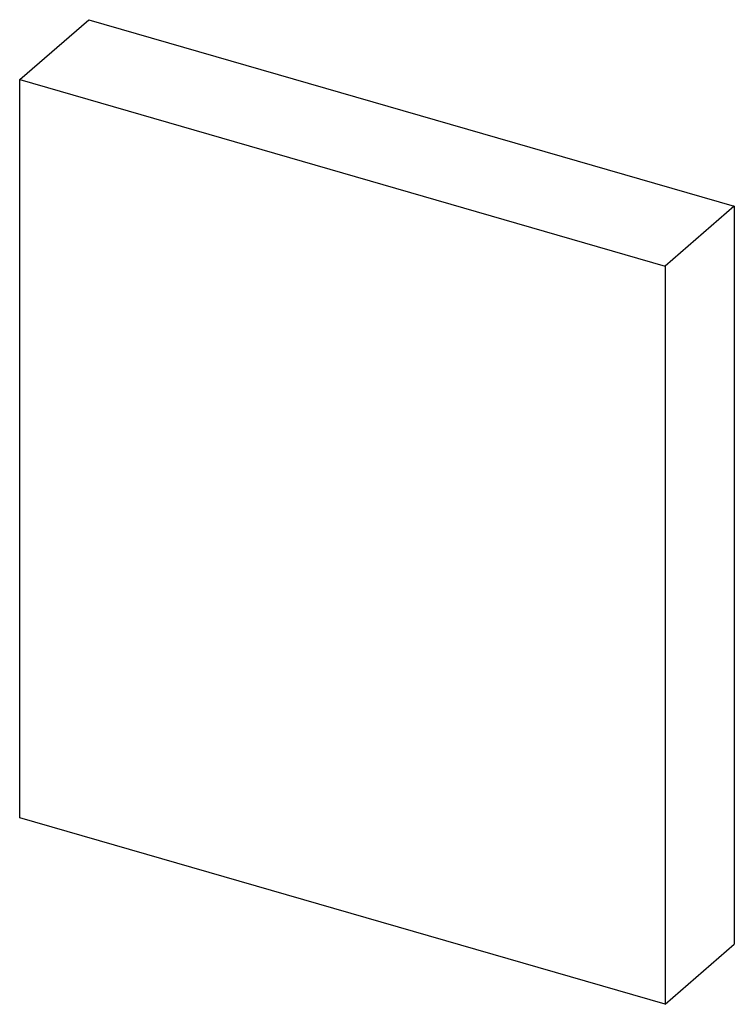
# Model space of a CAD drawing. Header units: millimetres. Extents: x 0 to 210, y 0 to 297.
# Tile 11 of 29: x 74.965 to 75.636, y 245.177 to 246.101. Entities that reach past the tile are written whole.
import ezdxf

# ---------------------------------------------------------------- set-up
doc = ezdxf.new("R2010")
doc.units = ezdxf.units.MM
doc.header["$LTSCALE"] = 19.36
doc.layers.get('0').update_dxf_attribs({"linetype": 'CONTINUOUS'})

msp = doc.modelspace()

# ---------------------------------------------------------------- linework, layer by layer
at = {"color": 7, "linetype": 'CONTINUOUS'}
for p, q in [((74.96452, 246.04493), (75.02952, 246.10122)), ((75.02952, 246.10122), (75.63573, 245.92622)), ((74.96452, 245.35211), (74.96452, 246.04493)), ((74.96452, 246.04493), (75.57073, 245.86993)), ((75.63573, 245.92622), (75.57073, 245.86993)), ((75.63573, 245.92622), (75.63573, 245.2334)), ((75.57073, 245.86993), (75.57073, 245.17711)), ((75.57073, 245.17711), (74.96452, 245.35211)), ((75.57073, 245.17711), (75.63573, 245.2334))]:
    msp.add_line(p, q, dxfattribs=at)

doc.saveas('drawing.dxf')
